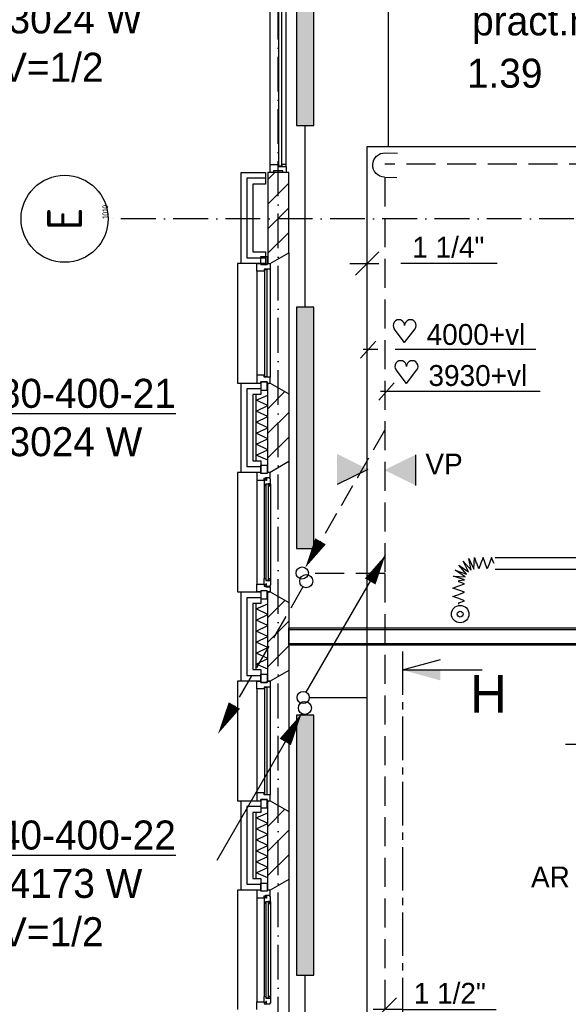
# Model space of a CAD drawing. Extents: x -41378 to 114803, y -24080 to 82188.
# Tile 34 of 137: x -2635 to 2089, y 30658 to 39143. Entities that reach past the tile are written whole.
import ezdxf
from ezdxf.enums import TextEntityAlignment as Align

# ---------------------------------------------------------------- set-up
doc = ezdxf.new("R2010")
doc.units = 0
doc.header["$LTSCALE"] = 50
for name, pattern in [('2322107', [2000, 1000, 1000]), ('2322108', [7, 5, -2]), ('CENTER2', [11.25, 7.5, -1.25, 1.25, -1.25]), ('DASHDOT', [9, 6, -1.5, 0, -1.5]), ('LURETOUR', [6, 4, -2])]:
    doc.linetypes.add(name, pattern=pattern)
doc.layers.get('0').update_dxf_attribs({"linetype": 'CONTINUOUS'})
for name, color, linetype in [('AL$7----_STRAMIEN', 1, 'DASHDOT'), ('AL21----_BUITENWAND', 4, 'CONTINUOUS'), ('AL21K---_ISOLATIE', 1, 'CONTINUOUS'), ('AL22----_BINNENWAND', 7, 'CONTINUOUS'), ('AL28----_KONSTRUKTIE', 3, 'CONTINUOUS'), ('AL31----_BUITENKOZ', 7, 'CONTINUOUS'), ('AL32----_BINNENKOZ', 7, 'CONTINUOUS'), ('ALN-----_BLOCKNAAM', 2, 'CONTINUOUS'), ('ALXA3---_VOLZWART', 14, 'CONTINUOUS'), ('ALXAB---_PREFABBETON', 1, 'CONTINUOUS'), ('ALXOU---_GLAS', 7, 'CONTINUOUS'), ('BOUW', 8, 'CONTINUOUS'), ('DOORSNEDE', 1, 'CONTINUOUS'), ('WI561---', 1, 'CONTINUOUS'), ('WL$1----', 3, 'CONTINUOUS'), ('WL521---', 4, 'CONTINUOUS'), ('WL561---', 4, 'CONTINUOUS'), ('WL561---_AANVOER', 4, 'CONTINUOUS'), ('WL561---_RETOUR', 4, 'CONTINUOUS'), ('WL570---', 3, 'CONTINUOUS'), ('WL570---_RETOUR', 3, 'CONTINUOUS'), ('WL570---_TOEVOER', 3, 'CONTINUOUS'), ('WM561---', 1, 'CONTINUOUS'), ('WM570---', 1, 'CONTINUOUS')]:
    doc.layers.add(name, color=color, linetype=linetype)
doc.layers.get('0').freeze()
doc.styles.add('BURO-018', font='BUROFONT.shx', dxfattribs={"height": 90})
doc.styles.add('BURO-025', font='BUROFONT.shx', dxfattribs={"height": 250})
doc.styles.add('BURO-050', font='BUROFONT.shx', dxfattribs={"height": 500})
doc.styles.get("Standard").update_dxf_attribs({"font": 'ISOCP'})

# ---------------------------------------------------------------- blocks, each defined once
blk = doc.blocks.new('1010')
at = {"layer": 'AL$7----_STRAMIEN', "color": 7, "linetype": 'CONTINUOUS'}
blk.add_circle((0, 750), 750, dxfattribs=at)
at = {"layer": 'ALN-----_BLOCKNAAM', "linetype": 'CONTINUOUS'}
blk.add_text('1010', height=100, dxfattribs=at).set_placement((0, 0))
blk = doc.blocks.new('2322401')
at = {"color": 0, "linetype": 'CONTINUOUS'}
for p, q in [((-0.5, 0.5, 1), (-0.5, 0.5)), ((-0.5, 0.5, 1), (-0.5, -0.5, 1)), ((0.5, 0.5, 1), (-0.5, 0.5, 1)), ((0.5, 0.5), (-0.5, 0.5)), ((-0.5, 0.5), (-0.5, -0.5)), ((0.5, 0.5, 1), (0.5, 0.5)), ((0.5, -0.5, 1), (0.5, 0.5, 1)), ((0.5, -0.5), (0.5, 0.5)), ((-0.5, -0.5, 1), (-0.5, -0.5)), ((-0.5, -0.5, 1), (0.5, -0.5, 1)), ((-0.5, -0.5), (0.5, -0.5)), ((0.5, -0.5, 1), (0.5, -0.5))]:
    blk.add_line(p, q, dxfattribs=at)
blk = doc.blocks.new('LDV4107')
at = {"color": 0, "linetype": 'CONTINUOUS'}
blk.add_line((-0.25, -0.433), (-6.75, -11.691), dxfattribs=at)
blk.add_lwpolyline([(-0.25, -0.433, 0, 1, 0), (-1.5, -2.598, 1, 1, 0)], format="xyseb", dxfattribs=at)
blk.add_circle((0, 0), 0.5, dxfattribs=at)
blk = doc.blocks.new('LU-ORNAM-969610')
at = {"color": 0, "linetype": 'CONTINUOUS'}
for radius in [75, 25]:
    blk.add_circle((0, 0), radius, dxfattribs=at)
blk = doc.blocks.new('LDV1107')
at = {"color": 0, "linetype": 'CONTINUOUS'}
blk.add_line((0.25, 0.433), (6.75, 11.691), dxfattribs=at)
blk.add_lwpolyline([(6.75, 11.691, 0, 1, 0), (5.5, 9.526, 1, 1, 0)], format="xyseb", dxfattribs=at)
blk.add_circle((0, 0), 0.5, dxfattribs=at)
blk = doc.blocks.new('LU-1D-BF-1-645A96')
at = {"color": 0, "linetype": 'CONTINUOUS'}
for p, q in [((16.3, 38.9), (-60.3, 105.8)), ((-60.3, 105.8), (39.4, 85.7)), ((-51.9, 130.5), (49.6, 136.9)), ((39.4, 85.7), (-51.9, 130.5)), ((49.6, 136.9), (0, 150)), ((-150, 0), (-143.5, 50.2)), ((-143.5, 50.2), (-111, -46.2)), ((-111, -46.2), (-117.9, 55.3)), ((-117.9, 55.3), (-61.5, -29.4)), ((-61.5, -29.4), (-94.4, 66.9)), ((-94.4, 66.9), (-18.1, -0.4)), ((-18.1, -0.4), (-74.8, 84.1)), ((-74.8, 84.1), (16.3, 38.9))]:
    blk.add_line(p, q, dxfattribs=at)
blk = doc.blocks.new('LU-1D-F-649B')
at = {"color": 0, "linetype": 'CONTINUOUS'}
for p, q in [((-78, 0), (-72.8, 0)), ((-72.8, 0), (-54.6, 50)), ((-54.6, 50), (-36.4, 0)), ((-36.4, 0), (-18.2, -50)), ((-18.2, -50), (0, 0)), ((0, 0), (18.2, 50)), ((18.2, 50), (36.4, 0)), ((36.4, 0), (54.6, -50)), ((54.6, -50), (72.8, 0)), ((72.8, 0), (78, 0))]:
    blk.add_line(p, q, dxfattribs=at)
blk = doc.blocks.new('LU-1D-F-64CA')
at = {"color": 0, "linetype": 'CONTINUOUS'}
for p, q in [((-101.1, 0), (-91, 0)), ((-91, 0), (-72.8, 50)), ((-72.8, 50), (-54.6, 0)), ((-54.6, 0), (-36.4, -50)), ((-36.4, -50), (-18.2, 0)), ((-18.2, 0), (0, 50)), ((0, 50), (18.2, 0)), ((18.2, 0), (36.4, -50)), ((36.4, -50), (54.6, 0)), ((54.6, 0), (72.8, 50)), ((72.8, 50), (91, 0)), ((91, 0), (101.1, 0))]:
    blk.add_line(p, q, dxfattribs=at)
blk = doc.blocks.new('CVHATCH1')
at = {"color": 0, "linetype": 'CONTINUOUS'}
blk.add_solid([(-0.5, -0.5), (0.5, -0.5), (-0.5, 0.5), (0.5, 0.5)], dxfattribs=at)
blk = doc.blocks.new('CVRINFO2')
at = {"color": 0, "linetype": 'CONTINUOUS', "style": 'BURO-025'}
for tag, p in [('CV_TEXT125', (0, 0)), ('CV_TEXT225', (0, -4.167)), ('CV_TEXT325', (0, -8.333)), ('CV_TEXT425', (0, -12.5))]:
    blk.add_attdef(tag, p, '', height=2.5, dxfattribs=at)
blk = doc.blocks.new('LDV2108')
at = {"color": 0, "linetype": 'CONTINUOUS'}
for p, q in [((-0.25, -0.433), (-1.187, -2.057)), ((-1.562, -2.706), (-2.5, -4.33)), ((-2.875, -4.98), (-3.812, -6.603)), ((-4.187, -7.253), (-5.125, -8.877)), ((-5.5, -9.526), (-6.437, -11.15))]:
    blk.add_line(p, q, dxfattribs=at)
blk.add_lwpolyline([(-6.75, -11.691, 0, 1, 0), (-5.5, -9.526, 1, 1, 0)], format="xyseb", dxfattribs=at)
blk.add_circle((0, 0), 0.5, dxfattribs=at)
blk = doc.blocks.new('*U281', base_point=(508, 30612.9))
at = {"color": 0, "linetype": 'CONTINUOUS'}
for p, q in [((608, 30712.9), (408, 30512.9)), ((658, 30612.9), (408, 30612.9)), ((658, 30612.9), (1468, 30612.9))]:
    blk.add_line(p, q, dxfattribs=at)
at = {"color": 0, "linetype": 'CONTINUOUS', "style": 'BURO-018'}
blk.add_text('1 1/2"', height=180, dxfattribs=at).set_placement((758, 30662.9))
blk = doc.blocks.new('LDV3108')
at = {"color": 0, "linetype": 'CONTINUOUS'}
for p, q in [((6.75, 11.691), (5.813, 10.068)), ((5.438, 9.418), (4.5, 7.794)), ((4.125, 7.145), (3.188, 5.521)), ((2.813, 4.871), (1.875, 3.248)), ((1.5, 2.598), (0.563, 0.974))]:
    blk.add_line(p, q, dxfattribs=at)
blk.add_lwpolyline([(0.25, 0.433, 0, 1, 0), (1.5, 2.598, 1, 1, 0)], format="xyseb", dxfattribs=at)
blk.add_circle((0, 0), 0.5, dxfattribs=at)
blk = doc.blocks.new('LDS')
at = {"color": 0, "linetype": 'CONTINUOUS'}
for p, q in [((0, 1), (1, 1)), ((0, -1), (1, -1))]:
    blk.add_line(p, q, dxfattribs=at)
blk.add_arc((0, 0), 1, 90, 270, dxfattribs=at)
blk = doc.blocks.new('HART')
at = {"color": 1}
for q in [(-39.7, 52.4), (39.7, 52.4)]:
    blk.add_line((0, 0), q, dxfattribs=at)
for centre, start, end in [((-22.1, 65.7), 0, 217.1867), ((22.1, 65.7), 322.8133, 180)]:
    blk.add_arc(centre, 22.1, start, end, dxfattribs=at)

msp = doc.modelspace()

# ---------------------------------------------------------------- hatches: boundary and pattern name
at = {"layer": 'WL570---'}
h = msp.add_hatch(color=1, dxfattribs=at)
h.paths.add_polyline_path([(97.1, 35401.1), (362, 35270.2), (97.1, 35270.2)])
h.paths.add_polyline_path([(97.1, 35270.2), (362, 35270.2), (362, 35267.7), (97.1, 35136.9)])
h = msp.add_hatch(color=1, dxfattribs=at)
h.paths.add_polyline_path([(772.8, 35394.3), (507.9, 35263.5), (772.8, 35263.5)])
h.paths.add_polyline_path([(772.8, 35263.5), (507.9, 35263.5), (507.9, 35261), (772.8, 35130.1)])

# ---------------------------------------------------------------- linework, layer by layer
at = {"layer": 'AL$7----_STRAMIEN', "color": 1}
for p, q in [((-409, 10167.3), (-409, 80064.7)), ((19691, 37427.3), (-1873.3, 37427.3))]:
    msp.add_line(p, q, dxfattribs=at)
at = {"layer": 'AL21----_BUITENWAND', "color": 8}
for p, q in [((-729, 37042.3), (-729, 37827.3)), ((-729, 37827.3), (-519, 37827.3)), ((-519, 37827.3), (-519, 37727.3)), ((-519, 37727.3), (-629, 37727.3)), ((-629, 37727.3), (-629, 37142.3)), ((-629, 37142.3), (-519, 37142.3)), ((-519, 37142.3), (-519, 37042.3)), ((-519, 37042.3), (-729, 37042.3)), ((-729, 35242.3), (-729, 36012.3)), ((-729, 36012.3), (-560, 36012.3)), ((-560, 36012.3), (-560, 35912.3)), ((-560, 35912.3), (-629, 35912.3)), ((-629, 35912.3), (-629, 35342.3)), ((-629, 35342.3), (-560, 35342.3)), ((-560, 35342.3), (-560, 35242.3)), ((-560, 35242.3), (-729, 35242.3)), ((-729, 33442.3), (-729, 34212.3)), ((-729, 34212.3), (-560, 34212.3)), ((-560, 34212.3), (-560, 34112.3)), ((-560, 34112.3), (-629, 34112.3)), ((-629, 34112.3), (-629, 33542.3)), ((-629, 33542.3), (-560, 33542.3)), ((-560, 33542.3), (-560, 33442.3)), ((-560, 33442.3), (-729, 33442.3)), ((-729, 31642.3), (-729, 32412.3)), ((-729, 32412.3), (-560, 32412.3)), ((-560, 32412.3), (-560, 32312.3)), ((-560, 32312.3), (-629, 32312.3)), ((-629, 32312.3), (-629, 31742.3)), ((-629, 31742.3), (-560, 31742.3)), ((-560, 31742.3), (-560, 31642.3)), ((-560, 31642.3), (-729, 31642.3))]:
    msp.add_line(p, q, dxfattribs=at)
at = {"layer": 'AL21K---_ISOLATIE', "color": 8, "linetype": 'CONTINUOUS'}
for p, q in [((-599, 35342.3), (-599, 35912.3)), ((-599, 35864.8), (-499, 35908.1)), ((-499, 35342.3), (-499, 35912.3)), ((-499, 35817.3), (-599, 35864.8)), ((-599, 35769.8), (-499, 35817.3)), ((-499, 35722.3), (-599, 35769.8)), ((-599, 35674.8), (-499, 35722.3)), ((-499, 35627.3), (-599, 35674.8)), ((-599, 35579.8), (-499, 35627.3)), ((-499, 35532.3), (-599, 35579.8)), ((-599, 35484.8), (-499, 35532.3)), ((-499, 35437.3), (-599, 35484.8)), ((-599, 35389.8), (-499, 35437.3)), ((-499, 35346.5), (-599, 35389.8)), ((-599, 33542.3), (-599, 34112.3)), ((-499, 33542.3), (-499, 34112.3)), ((-599, 34064.8), (-499, 34108.1)), ((-499, 34017.3), (-599, 34064.8)), ((-599, 33969.8), (-499, 34017.3)), ((-499, 33922.3), (-599, 33969.8)), ((-599, 33874.8), (-499, 33922.3)), ((-499, 33827.3), (-599, 33874.8)), ((-599, 33779.8), (-499, 33827.3)), ((-499, 33732.3), (-599, 33779.8)), ((-599, 33684.8), (-499, 33732.3)), ((-499, 33637.3), (-599, 33684.8)), ((-599, 33589.8), (-499, 33637.3)), ((-499, 33546.5), (-599, 33589.8)), ((-599, 31742.3), (-599, 32312.3)), ((-599, 32264.8), (-499, 32308.1)), ((-499, 32217.3), (-599, 32264.8)), ((-499, 31742.3), (-499, 32312.3)), ((-599, 32169.8), (-499, 32217.3)), ((-499, 32122.3), (-599, 32169.8)), ((-599, 32074.8), (-499, 32122.3)), ((-499, 32027.3), (-599, 32074.8)), ((-599, 31979.8), (-499, 32027.3)), ((-499, 31932.3), (-599, 31979.8)), ((-599, 31884.8), (-499, 31932.3)), ((-499, 31837.3), (-599, 31884.8)), ((-599, 31789.8), (-499, 31837.3)), ((-499, 31746.5), (-599, 31789.8))]:
    msp.add_line(p, q, dxfattribs=at)
at = {"layer": 'AL22----_BINNENWAND', "color": 8}
for p, q in [((-319, 33902.3), (7041, 33902.3)), ((-319, 33752.3), (-319, 33902.3)), ((7041, 33752.3), (-319, 33752.3))]:
    msp.add_line(p, q, dxfattribs=at)
at = {"layer": 'AL22----_BINNENWAND', "color": 8, "linetype": 'CONTINUOUS'}
for p, q in [((-319, 33887.3), (7041, 33887.3)), ((-319, 33767.3), (7041, 33767.3))]:
    msp.add_line(p, q, dxfattribs=at)
at = {"layer": 'AL28----_KONSTRUKTIE', "color": 8, "linetype": 'CONTINUOUS'}
for p, q in [((-319, 37827.3), (-499, 37827.3)), ((-499, 37827.3), (-499, 37042.3)), ((-319, 37134.7), (-319, 37827.3)), ((-479, 37042.3), (-319, 37134.7)), ((-499, 37042.3), (-479, 37042.3))]:
    msp.add_line(p, q, dxfattribs=at)
at = {"layer": 'AL28----_KONSTRUKTIE', "color": 8}
for p, q in [((-499, 36012.3), (-479, 36012.3)), ((-499, 35242.3), (-499, 36012.3)), ((-479, 36012.3), (-319, 35920)), ((-319, 35920), (-319, 35334.7)), ((-319, 35334.7), (-479, 35242.3)), ((-479, 35242.3), (-499, 35242.3)), ((-499, 34212.3), (-479, 34212.3)), ((-499, 33442.3), (-499, 34212.3)), ((-479, 34212.3), (-319, 34120)), ((-319, 34120), (-319, 33534.7)), ((-319, 33534.7), (-479, 33442.3)), ((-479, 33442.3), (-499, 33442.3)), ((-499, 32412.3), (-479, 32412.3)), ((-499, 31642.3), (-499, 32412.3)), ((-479, 32412.3), (-319, 32320)), ((-319, 32320), (-319, 31734.7)), ((-319, 31734.7), (-479, 31642.3)), ((-479, 31642.3), (-499, 31642.3))]:
    msp.add_line(p, q, dxfattribs=at)
at = {"layer": 'AL31----_BUITENKOZ', "color": 8}
for p, q in [((-479, 37894.3), (-479, 39389.3)), ((-340, 37894.3), (-340, 39389.3)), ((-479, 37827.3), (-479, 37894.3)), ((-479, 37894.3), (-407, 37894.3)), ((-407, 37894.3), (-407, 37877.3)), ((-403, 37894.3), (-407, 37894.3)), ((-407, 37894.3), (-407, 37877.3)), ((-407, 37877.3), (-340, 37877.3)), ((-407, 37877.3), (-378, 37877.3)), ((-403, 37881.3), (-403, 37894.3)), ((-382, 37881.3), (-403, 37881.3)), ((-378, 37894.3), (-382, 37894.3)), ((-382, 37894.3), (-382, 37881.3)), ((-340, 37894.3), (-378, 37894.3)), ((-378, 37894.3), (-378, 37877.3)), ((-378, 37877.3), (-378, 37894.3)), ((-378, 37877.3), (-340, 37877.3)), ((-340, 37877.3), (-340, 37894.3)), ((-340, 37877.3), (-340, 37827.3)), ((-449.5, 37827.3), (-479, 37827.3)), ((-369.5, 37841.3), (-449.5, 37841.3)), ((-449.5, 37841.3), (-449.5, 37827.3)), ((-369.5, 37827.3), (-369.5, 37841.3)), ((-340, 37827.3), (-369.5, 37827.3)), ((-560, 37032.3), (-560, 37103.3)), ((-560, 37103.3), (-504, 37103.3)), ((-504, 37103.3), (-504, 37032.3)), ((-319, 37134.7), (-319, 35920)), ((-729, 37042.3), (-759, 37042.3)), ((-759, 37042.3), (-759, 36012.3)), ((-504, 37032.3), (-560, 37032.3)), ((-593, 36975.3), (-593, 36079.3)), ((-479, 36992.3), (-479, 36062.3)), ((-759, 36012.3), (-729, 36012.3)), ((-504, 36022.3), (-560, 36022.3)), ((-560, 36022.3), (-560, 35951.3)), ((-504, 35951.3), (-504, 36022.3)), ((-560, 35951.3), (-504, 35951.3)), ((-560, 35232.3), (-560, 35303.3)), ((-560, 35303.3), (-504, 35303.3)), ((-504, 35303.3), (-504, 35232.3)), ((-319, 35334.7), (-319, 34120)), ((-729, 35242.3), (-759, 35242.3)), ((-759, 35242.3), (-759, 34212.3)), ((-504, 35232.3), (-560, 35232.3)), ((-593, 35175.3), (-593, 34279.3)), ((-515, 35180.6), (-530, 35180.6)), ((-530, 35180.6), (-530, 35175.3)), ((-530, 35175.3), (-530, 35128.2)), ((-517, 35126.1), (-517, 35143.1)), ((-517, 35143.1), (-476, 35143.1)), ((-515, 35172.6), (-515, 35180.6)), ((-510, 35172.6), (-515, 35172.6)), ((-480.2, 35195.1), (-510, 35195.1)), ((-510, 35195.1), (-510, 35172.6)), ((-478.3, 35143.1), (-491.8, 35143.1)), ((-491.8, 35143.1), (-491.8, 35126.1)), ((-480.2, 35188.1), (-480.2, 35195.1)), ((-476, 35185.6), (-480.2, 35188.1)), ((-478.3, 35126.1), (-478.3, 35143.1)), ((-476, 35143.1), (-476, 35185.6)), ((-476, 35143.1), (-476, 34311.5)), ((-530, 35128.2), (-530, 34326.5)), ((-530, 35128.2), (-517, 35126.1)), ((-491.8, 35126.1), (-478.3, 35126.1)), ((-530, 34326.5), (-517, 34328.5)), ((-530, 34279.3), (-530, 34326.5)), ((-517, 34328.5), (-517, 34311.5)), ((-517, 34311.5), (-476, 34311.5)), ((-510, 34282), (-515, 34282)), ((-515, 34282), (-515, 34274)), ((-510, 34259.5), (-510, 34282)), ((-491.8, 34311.5), (-491.8, 34328.5)), ((-491.8, 34328.5), (-478.3, 34328.5)), ((-478.3, 34311.5), (-491.8, 34311.5)), ((-478.3, 34328.5), (-478.3, 34311.5)), ((-476, 34311.5), (-476, 34269)), ((-759, 34212.3), (-729, 34212.3)), ((-504, 34222.3), (-560, 34222.3)), ((-560, 34222.3), (-560, 34151.3)), ((-530, 34274), (-530, 34279.3)), ((-515, 34274), (-530, 34274)), ((-480.2, 34259.5), (-510, 34259.5)), ((-504, 34151.3), (-504, 34222.3)), ((-476, 34269), (-480.2, 34266.6)), ((-480.2, 34266.6), (-480.2, 34259.5)), ((-560, 34151.3), (-504, 34151.3)), ((-319, 33534.7), (-319, 32320)), ((-729, 33442.3), (-759, 33442.3)), ((-759, 33442.3), (-759, 32412.3)), ((-560, 33432.3), (-560, 33503.3)), ((-560, 33503.3), (-504, 33503.3)), ((-504, 33503.3), (-504, 33432.3)), ((-593, 33375.3), (-593, 32479.3)), ((-504, 33432.3), (-560, 33432.3)), ((-479, 33392.3), (-479, 32462.3)), ((-504, 32422.3), (-560, 32422.3)), ((-560, 32422.3), (-560, 32351.3)), ((-504, 32351.3), (-504, 32422.3)), ((-759, 32412.3), (-729, 32412.3)), ((-560, 32351.3), (-504, 32351.3)), ((-560, 31632.3), (-560, 31703.3)), ((-560, 31703.3), (-504, 31703.3)), ((-504, 31703.3), (-504, 31632.3)), ((-319, 31734.7), (-319, 30520)), ((-729, 31642.3), (-759, 31642.3)), ((-759, 31642.3), (-759, 30612.3)), ((-593, 31575.3), (-593, 30679.3)), ((-504, 31632.3), (-560, 31632.3)), ((-515, 31580.6), (-530, 31580.6)), ((-530, 31580.6), (-530, 31575.3)), ((-530, 31575.3), (-530, 31528.2)), ((-515, 31572.6), (-515, 31580.6)), ((-510, 31572.6), (-515, 31572.6)), ((-480.2, 31595.1), (-510, 31595.1)), ((-510, 31595.1), (-510, 31572.6)), ((-480.2, 31588.1), (-480.2, 31595.1)), ((-476, 31585.6), (-480.2, 31588.1)), ((-476, 31543.1), (-476, 31585.6)), ((-530, 31528.2), (-530, 30726.5)), ((-530, 31528.2), (-517, 31526.1)), ((-517, 31526.1), (-517, 31543.1)), ((-517, 31543.1), (-476, 31543.1)), ((-478.3, 31543.1), (-491.8, 31543.1)), ((-491.8, 31543.1), (-491.8, 31526.1)), ((-491.8, 31526.1), (-478.3, 31526.1)), ((-478.3, 31526.1), (-478.3, 31543.1)), ((-476, 31543.1), (-476, 30711.5)), ((-530, 30726.5), (-517, 30728.5)), ((-530, 30679.3), (-530, 30726.5)), ((-517, 30728.5), (-517, 30711.5)), ((-491.8, 30711.5), (-491.8, 30728.5)), ((-491.8, 30728.5), (-478.3, 30728.5)), ((-478.3, 30728.5), (-478.3, 30711.5)), ((-530, 30674), (-530, 30679.3)), ((-515, 30674), (-530, 30674)), ((-517, 30711.5), (-476, 30711.5)), ((-510, 30682), (-515, 30682)), ((-515, 30682), (-515, 30674)), ((-510, 30659.5), (-510, 30682)), ((-480.2, 30659.5), (-510, 30659.5)), ((-478.3, 30711.5), (-491.8, 30711.5)), ((-476, 30669), (-480.2, 30666.6)), ((-480.2, 30666.6), (-480.2, 30659.5)), ((-476, 30711.5), (-476, 30669))]:
    msp.add_line(p, q, dxfattribs=at)
at = {"layer": 'AL31----_BUITENKOZ', "color": 8, "linetype": 'CONTINUOUS'}
for p, q in [((-593, 36975.3), (-593, 37042.3)), ((-593, 37042.3), (-560, 37042.3)), ((-560, 37042.3), (-560, 37032.3)), ((-560, 37032.3), (-504, 37032.3)), ((-504, 37032.3), (-504, 37042.3)), ((-504, 37042.3), (-504, 37042.3)), ((-504, 37042.3), (-479, 37042.3)), ((-479, 37042.3), (-479, 36992.3)), ((-530, 36975.3), (-593, 36975.3)), ((-593, 36975.3), (-593, 36975.3)), ((-593, 36975.3), (-593, 36975.3)), ((-593, 36975.3), (-593, 36975.3)), ((-593, 36975.3), (-593, 36975.3)), ((-479, 36992.3), (-530, 36992.3)), ((-530, 36992.3), (-530, 36975.3)), ((-505, 36987.3), (-526, 36987.3)), ((-526, 36987.3), (-526, 36067.3)), ((-505, 36067.3), (-505, 36987.3)), ((-479, 36992.3), (-479, 36992.3)), ((-530, 36079.3), (-593, 36079.3)), ((-593, 36079.3), (-593, 36079.3)), ((-593, 36079.3), (-593, 36079.3)), ((-593, 36079.3), (-593, 36079.3)), ((-593, 36079.3), (-593, 36079.3)), ((-593, 36079.3), (-593, 36012.3)), ((-530, 36062.3), (-530, 36079.3)), ((-526, 36067.3), (-505, 36067.3)), ((-593, 36012.3), (-560, 36012.3)), ((-560, 36012.3), (-560, 36022.3)), ((-560, 36022.3), (-504, 36022.3)), ((-479, 36062.3), (-530, 36062.3)), ((-504, 36022.3), (-504, 36012.3)), ((-504, 36012.3), (-504, 36012.3)), ((-504, 36012.3), (-479, 36012.3)), ((-479, 36062.3), (-479, 36062.3)), ((-479, 36012.3), (-479, 36062.3)), ((-494, 35141.1), (-515, 35141.1)), ((-515, 35141.1), (-515, 34313.5)), ((-494, 34313.5), (-494, 35141.1)), ((-515, 34313.5), (-494, 34313.5)), ((-593, 33375.3), (-593, 33442.3)), ((-593, 33442.3), (-560, 33442.3)), ((-560, 33442.3), (-560, 33432.3)), ((-504, 33432.3), (-504, 33442.3)), ((-504, 33442.3), (-504, 33442.3)), ((-504, 33442.3), (-479, 33442.3)), ((-479, 33442.3), (-479, 33392.3)), ((-530, 33375.3), (-593, 33375.3)), ((-593, 33375.3), (-593, 33375.3)), ((-593, 33375.3), (-593, 33375.3)), ((-593, 33375.3), (-593, 33375.3)), ((-593, 33375.3), (-593, 33375.3)), ((-560, 33432.3), (-504, 33432.3)), ((-479, 33392.3), (-530, 33392.3)), ((-530, 33392.3), (-530, 33375.3)), ((-505, 33387.3), (-526, 33387.3)), ((-526, 33387.3), (-526, 32467.3)), ((-505, 32467.3), (-505, 33387.3)), ((-479, 33392.3), (-479, 33392.3)), ((-530, 32479.3), (-593, 32479.3)), ((-593, 32479.3), (-593, 32479.3)), ((-593, 32479.3), (-593, 32479.3)), ((-593, 32479.3), (-593, 32479.3)), ((-593, 32479.3), (-593, 32479.3)), ((-593, 32479.3), (-593, 32412.3)), ((-560, 32412.3), (-560, 32422.3)), ((-560, 32422.3), (-504, 32422.3)), ((-530, 32462.3), (-530, 32479.3)), ((-479, 32462.3), (-530, 32462.3)), ((-526, 32467.3), (-505, 32467.3)), ((-504, 32422.3), (-504, 32412.3)), ((-479, 32462.3), (-479, 32462.3)), ((-479, 32412.3), (-479, 32462.3)), ((-593, 32412.3), (-560, 32412.3)), ((-504, 32412.3), (-504, 32412.3)), ((-504, 32412.3), (-479, 32412.3)), ((-494, 31541.1), (-515, 31541.1)), ((-515, 31541.1), (-515, 30713.5)), ((-494, 30713.5), (-494, 31541.1)), ((-515, 30713.5), (-494, 30713.5))]:
    msp.add_line(p, q, dxfattribs=at)
at = {"layer": 'AL32----_BINNENKOZ', "color": 8}
for p, q in [((-560, 35242.3), (-593, 35242.3)), ((-593, 35242.3), (-593, 35175.3)), ((-560, 35232.3), (-560, 35242.3)), ((-504, 35232.3), (-560, 35232.3)), ((-479, 35242.3), (-504, 35242.3)), ((-504, 35242.3), (-504, 35232.3)), ((-479, 35198.3), (-479, 35242.3)), ((-593, 35175.3), (-530, 35175.3)), ((-530, 35175.3), (-530, 35192.3)), ((-530, 35192.3), (-515, 35192.3)), ((-515, 35192.3), (-515, 35198.3)), ((-515, 35198.3), (-479, 35198.3)), ((-593, 34212.3), (-593, 34279.3)), ((-593, 34279.3), (-530, 34279.3)), ((-560, 34212.3), (-593, 34212.3)), ((-504, 34222.3), (-560, 34222.3)), ((-560, 34222.3), (-560, 34212.3)), ((-530, 34279.3), (-530, 34262.3)), ((-530, 34262.3), (-515, 34262.3)), ((-515, 34262.3), (-515, 34256.3)), ((-515, 34256.3), (-479, 34256.3)), ((-504, 34212.3), (-504, 34222.3)), ((-479, 34212.3), (-504, 34212.3)), ((-479, 34256.3), (-479, 34212.3)), ((-560, 31642.3), (-593, 31642.3)), ((-593, 31642.3), (-593, 31575.3)), ((-593, 31575.3), (-530, 31575.3)), ((-560, 31632.3), (-560, 31642.3)), ((-504, 31632.3), (-560, 31632.3)), ((-530, 31575.3), (-530, 31592.3)), ((-530, 31592.3), (-515, 31592.3)), ((-515, 31592.3), (-515, 31598.3)), ((-515, 31598.3), (-479, 31598.3)), ((-479, 31642.3), (-504, 31642.3)), ((-504, 31642.3), (-504, 31632.3)), ((-479, 31598.3), (-479, 31642.3)), ((-593, 30612.3), (-593, 30679.3)), ((-593, 30679.3), (-530, 30679.3)), ((-530, 30679.3), (-530, 30662.3)), ((-530, 30662.3), (-515, 30662.3)), ((-515, 30662.3), (-515, 30656.3))]:
    msp.add_line(p, q, dxfattribs=at)
at = {"layer": 'ALXA3---_VOLZWART', "color": 8}
for p, q in [((-519, 37777.3), (-679, 37777.3)), ((-679, 37777.3), (-679, 37092.3)), ((-679, 37092.3), (-519, 37092.3)), ((-560, 35962.3), (-679, 35962.3)), ((-679, 35962.3), (-679, 35292.3)), ((-679, 35292.3), (-560, 35292.3)), ((-560, 34162.3), (-679, 34162.3)), ((-679, 34162.3), (-679, 33492.3)), ((-679, 33492.3), (-560, 33492.3)), ((-560, 32362.3), (-679, 32362.3)), ((-679, 32362.3), (-679, 31692.3)), ((-679, 31692.3), (-560, 31692.3))]:
    msp.add_line(p, q, dxfattribs=at)
at = {"layer": 'ALXAB---_PREFABBETON', "color": 8}
for p, q in [((-499, 37766.4), (-438.1, 37827.3)), ((-499, 37554.3), (-319, 37734.3)), ((-499, 37342.2), (-319, 37522.2)), ((-499, 37130), (-319, 37310)), ((-499, 36003.2), (-489.9, 36012.3)), ((-499, 35791.1), (-351.4, 35938.7)), ((-499, 35579), (-319, 35759)), ((-499, 35366.8), (-319, 35546.8)), ((-499, 34203.2), (-489.9, 34212.3)), ((-499, 33991.1), (-351.4, 34138.7)), ((-499, 33779), (-319, 33959)), ((-499, 33566.8), (-319, 33746.8)), ((-499, 32403.2), (-489.9, 32412.3)), ((-499, 32191.1), (-351.4, 32338.7)), ((-499, 31979), (-319, 32159)), ((-499, 31766.8), (-319, 31946.8))]:
    msp.add_line(p, q, dxfattribs=at)
at = {"layer": 'ALXOU---_GLAS', "color": 8}
for p, q in [((-403, 37881.3), (-403, 39402.3)), ((-382, 39402.3), (-382, 37881.3)), ((-382, 37881.3), (-403, 37881.3))]:
    msp.add_line(p, q, dxfattribs=at)
at = {"layer": 'DOORSNEDE', "color": 200, "linetype": 'CENTER2'}
msp.add_line((661.9, 33699.8), (661.9, 26983.4), dxfattribs=at)
at = {"layer": 'DOORSNEDE', "color": 200}
for q in [(987, 33629.4), (1348.3, 33539.1)]:
    msp.add_line((661.9, 33539.1), q, dxfattribs=at)
msp.add_solid([(987, 33448.8), (987, 33539.1), (661.9, 33539.1)], dxfattribs=at)
at = {"layer": 'WL561---', "color": 1}
msp.add_line((2065.6, 32899), (2610.8, 32899), dxfattribs=at)
at = {"layer": 'WL561---_AANVOER', "linetype": '2322107'}
for p, q in [((539.7, 38049.1), (539.7, 40084.6)), ((-176.8, 36667.2), (-176.8, 38230.6)), ((357.7, 38049.1), (539.7, 38049.1)), ((357.7, 37500), (357.7, 38049.1)), ((539.7, 38049.1), (7795.5, 38049.1)), ((357.7, 33301), (357.7, 37500)), ((-141.8, 33301), (357.7, 33301)), ((357.7, 26096.9), (357.7, 33301)), ((-176.8, 29547.2), (-176.8, 30908.5))]:
    msp.add_line(p, q, dxfattribs=at)
at = {"layer": 'WL561---_RETOUR', "linetype": '2322108'}
for p, q in [((7945.8, 37898.7), (508, 37898.7)), ((508, 37782.1), (508, 34369.8)), ((508, 34369.8), (-143.3, 34369.8)), ((508, 34369.8), (508, 27195))]:
    msp.add_line(p, q, dxfattribs=at)
at = {"layer": 'WL570---', "color": 1}
for p, q in [((298.8, 36225), (432.5, 36374.3)), ((322.4, 36303.6), (448.2, 36303.6)), ((597.6, 36303.6), (1808.2, 36303.6)), ((456.1, 35863.6), (589.7, 36012.9)), ((471.8, 35942.2), (1847.5, 35942.2)), ((772.8, 35394.3), (772.8, 35130.1)), ((362, 35267.7), (97.1, 35136.9))]:
    msp.add_line(p, q, dxfattribs=at)
at = {"layer": 'WL570---_TOEVOER'}
for p, q in [((1458.1, 34508.3), (6825.9, 34508.3)), ((1458.1, 34408.3), (6825.9, 34408.3))]:
    msp.add_line(p, q, dxfattribs=at)
at = {"layer": 'WM561---'}
for p, q in [((457.7, 37142.2), (257.7, 36942.2)), ((207.7, 37042.2), (457.7, 37042.2)), ((1477.5, 37042.2), (647.5, 37042.2))]:
    msp.add_line(p, q, dxfattribs=at)

# ---------------------------------------------------------------- block references
at = {"layer": 'AL$7----_STRAMIEN'}
ref = msp.add_blockref('1010', (-1873.3, 37427.3), dxfattribs=dict(at, xscale=0.5, yscale=0.5, zscale=0.5, rotation=90))
ref.add_attrib('STR-NAAM', 'E', dxfattribs={"color": 3, "linetype": 'CONTINUOUS', "height": 300, "rotation": 90}).set_placement((-2248.3, 37427.3), align=Align.MIDDLE)
at = {"layer": 'WI561---'}
ref = msp.add_blockref('CVRINFO2', (-3186.5, 39441.7), dxfattribs=dict(at, xscale=100, yscale=100, zscale=100))
ref.add_attrib('CV_TEXT125', '%%u2080-400-21', (-3186.5, 39441.7), dxfattribs={"layer": '0', "color": 2, "linetype": 'CONTINUOUS', "height": 250, "style": 'BURO-025'})
ref.add_attrib('CV_TEXT225', 'Q=3024 W', (-3186.5, 39025), dxfattribs={"layer": '0', "color": 2, "linetype": 'CONTINUOUS', "height": 250, "style": 'BURO-025'})
ref.add_attrib('CV_TEXT325', 'ThV=1/2', (-3186.5, 38608.4), dxfattribs={"layer": '0', "color": 2, "linetype": 'CONTINUOUS', "height": 250, "style": 'BURO-025'})
ref = msp.add_blockref('CVRINFO2', (-3186.5, 35798.3), dxfattribs=dict(at, xscale=100, yscale=100, zscale=100))
ref.add_attrib('CV_TEXT125', '%%u2080-400-21', (-3186.5, 35798.3), dxfattribs={"layer": '0', "color": 2, "linetype": 'CONTINUOUS', "height": 250, "style": 'BURO-025'})
ref.add_attrib('CV_TEXT225', 'Q=3024 W', (-3186.5, 35381.6), dxfattribs={"layer": '0', "color": 2, "linetype": 'CONTINUOUS', "height": 250, "style": 'BURO-025'})
ref = msp.add_blockref('CVRINFO2', (-3186.5, 31991.8), dxfattribs=dict(at, xscale=100, yscale=100, zscale=100))
ref.add_attrib('CV_TEXT125', '%%u2240-400-22', (-3186.5, 31991.8), dxfattribs={"layer": '0', "color": 2, "linetype": 'CONTINUOUS', "height": 250, "style": 'BURO-025'})
ref.add_attrib('CV_TEXT225', 'Q=4173 W', (-3186.5, 31575.1), dxfattribs={"layer": '0', "color": 2, "linetype": 'CONTINUOUS', "height": 250, "style": 'BURO-025'})
ref.add_attrib('CV_TEXT325', 'ThV=1/2', (-3186.5, 31158.5), dxfattribs={"layer": '0', "color": 2, "linetype": 'CONTINUOUS', "height": 250, "style": 'BURO-025'})
at = {"layer": 'WL$1----', "color": 2, "xscale": -105, "yscale": 105, "zscale": 105, "rotation": 178.2091790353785}
msp.add_blockref('LDS', (509.7, 37890.8), dxfattribs=at)
at = {"layer": 'WL561---', "yscale": 150, "rotation": 89.9999999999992}
for name, p, xscale, zscale in [('2322401', (-176.8, 39270.6), 2080, 400), ('CVHATCH1', (-176.8, 39270.6), 2080, 2080), ('2322401', (-176.8, 35627.2), 2080, 400), ('CVHATCH1', (-176.8, 35627.2), 2080, 2080), ('2322401', (-176.8, 32028.5), 2240, 400), ('CVHATCH1', (-176.8, 32028.5), 2240, 2240)]:
    msp.add_blockref(name, p, dxfattribs=dict(at, xscale=xscale, zscale=zscale))
at = {"layer": 'WL561---_AANVOER', "color": 2}
for name, p, xscale, yscale, zscale in [('LDV1107', (-194.6, 33301.9), 105, 105, 105), ('LDV4107', (-179.7, 33211.7), 112.5, 112.5, 112.5)]:
    msp.add_blockref(name, p, dxfattribs=dict(at, xscale=xscale, yscale=yscale, zscale=zscale))
at = {"layer": 'WL561---_RETOUR', "color": 2}
for name, p, xscale, yscale, zscale in [('LDV3108', (-202.2, 34375.1), 105, 105, 105), ('LDV2108', (-167.8, 34304.7), 112.5, 112.5, 112.5)]:
    msp.add_blockref(name, p, dxfattribs=dict(at, xscale=xscale, yscale=yscale, zscale=zscale))
at = {"layer": 'WL570---_RETOUR', "linetype": 'LURETOUR', "xscale": -1, "rotation": 270}
for name, p in [('LU-1D-BF-1-645A96', (1145.2, 34459.7)), ('LU-1D-F-64CA', (1145.2, 34208.7))]:
    msp.add_blockref(name, p, dxfattribs=at)
at = {"layer": 'WL570---_RETOUR', "linetype": 'LURETOUR', "xscale": -1}
msp.add_blockref('LU-1D-F-649B', (1373.2, 34459.7), dxfattribs=at)
at = {"layer": 'WL570---_RETOUR', "rotation": 90}
msp.add_blockref('LU-ORNAM-969610', (1157.8, 34020.6), dxfattribs=at)
at = {"layer": 'WM561---'}
msp.add_blockref('*U281', (508, 30612.9), dxfattribs=at)
at = {"layer": 'WM570---', "xscale": 2.25, "yscale": 2.25, "zscale": 2.25}
for p in [(679.5, 36360.6), (695.2, 36007)]:
    msp.add_blockref('HART', p, dxfattribs=at)

# ---------------------------------------------------------------- texts
at = {"layer": 'BOUW', "style": 'BURO-025'}
for s, p in [('pract.materiaalkunde', (1260.3, 39008)), ('1.39', (1215.5, 38557.2))]:
    msp.add_text(s, height=250, dxfattribs=at).set_placement(p)
at = {"layer": 'WL521---', "color": 2, "style": 'BURO-050'}
msp.add_text('H', height=325, dxfattribs=at).set_placement((1244.3, 33171.2))
at = {"layer": 'WL570---', "color": 1, "style": 'BURO-018'}
msp.add_text('VP', height=180, dxfattribs=at).set_placement((858.2, 35223.9))
at = {"layer": 'WM561---', "style": 'BURO-018'}
msp.add_text('1 1/4"', height=180, dxfattribs=at).set_placement((1366, 37092.2), align=Align.RIGHT)
at = {"layer": 'WM570---', "color": 1, "style": 'BURO-018'}
for s, p in [('4000+vl', (868.9, 36340.5)), ('3930+vl', (884.6, 35986.9)), ('AR', (1767.5, 31665.4))]:
    msp.add_text(s, height=180, dxfattribs=at).set_placement(p)

doc.saveas('drawing.dxf')
